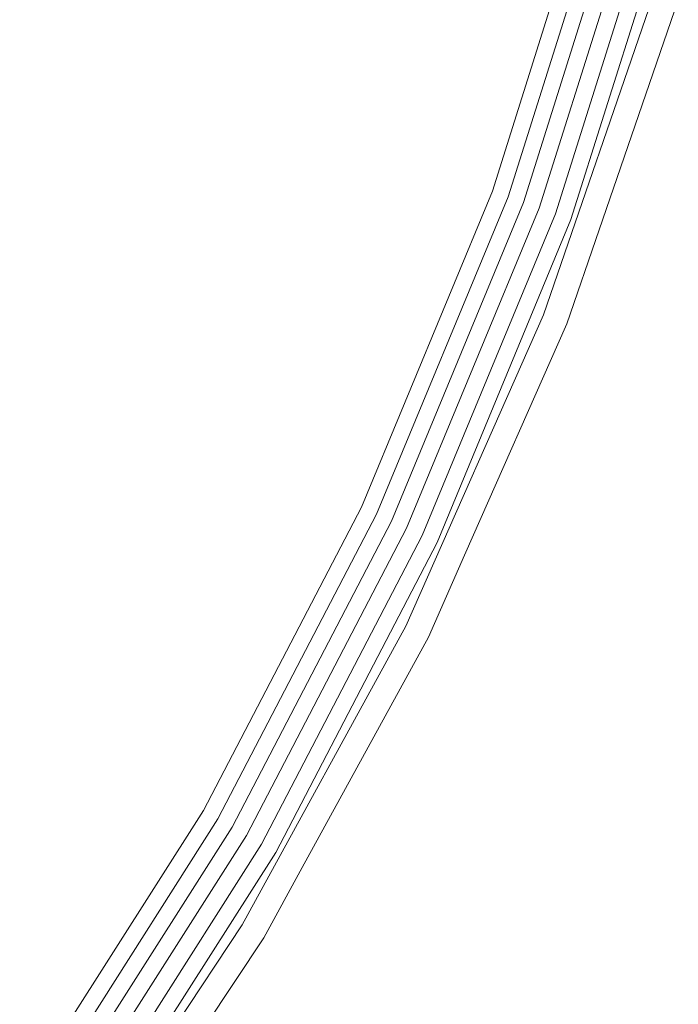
# Model space of a CAD drawing. Header units: millimetres. Extents: x -121 to 130, y -124 to 124.
# Tile 29 of 41: x 96 to 116, y -64 to -35. Entities that reach past the tile are written whole.
import ezdxf

# ---------------------------------------------------------------- set-up
doc = ezdxf.new("R2010")
doc.units = ezdxf.units.MM
doc.header["$LTSCALE"] = 25.4
doc.layers.add('Lighting-Moving Light', color=7, linetype='Continuous', lineweight=5, true_color=0x000000)

# ---------------------------------------------------------------- blocks, each defined once
blk = doc.blocks.new('Group-2-1')
at = {"layer": 'Lighting-Moving Light', "color": 7, "linetype": 'Continuous', "lineweight": 5, "transparency": 33554687}
for points, invisible_edges in [([(-38391.48, 5683.865, -578.305), (-38394.556, 5674.109, -578.305), (-38394.555, 5674.109, -578.263), (-38391.479, 5683.864, -578.263)], 14), ([(-38394.556, 5674.109, -578.305), (-38391.48, 5683.865, -578.305), (-38390.524, 5683.609, -677.305), (-38393.625, 5673.77, -677.305)], 10), ([(-38391.479, 5683.864, -578.263), (-38394.555, 5674.109, -578.263), (-38394.55, 5674.107, -578.222), (-38391.474, 5683.863, -578.222)], 15), ([(-38391.474, 5683.863, -578.222), (-38394.55, 5674.107, -578.222), (-38394.542, 5674.104, -578.181), (-38391.466, 5683.861, -578.181)], 15), ([(-38391.466, 5683.861, -578.181), (-38394.542, 5674.104, -578.181), (-38394.532, 5674.1, -578.141), (-38391.455, 5683.858, -578.141)], 15), ([(-38391.455, 5683.858, -578.141), (-38394.532, 5674.1, -578.141), (-38394.518, 5674.095, -578.103), (-38391.441, 5683.854, -578.103)], 15), ([(-38391.441, 5683.854, -578.103), (-38394.518, 5674.095, -578.103), (-38394.501, 5674.089, -578.065), (-38391.423, 5683.85, -578.065)], 15), ([(-38391.423, 5683.85, -578.065), (-38394.501, 5674.089, -578.065), (-38394.481, 5674.082, -578.029), (-38391.403, 5683.844, -578.029)], 15), ([(-38391.403, 5683.844, -578.029), (-38394.481, 5674.082, -578.029), (-38394.458, 5674.074, -577.995), (-38391.38, 5683.838, -577.995)], 15), ([(-38391.38, 5683.838, -577.995), (-38394.458, 5674.074, -577.995), (-38394.433, 5674.064, -577.963), (-38391.354, 5683.831, -577.963)], 15), ([(-38391.354, 5683.831, -577.963), (-38394.433, 5674.064, -577.963), (-38394.406, 5674.054, -577.934), (-38391.326, 5683.823, -577.934)], 15), ([(-38391.326, 5683.823, -577.934), (-38394.406, 5674.054, -577.934), (-38394.376, 5674.044, -577.907), (-38391.295, 5683.815, -577.907)], 15), ([(-38391.295, 5683.815, -577.907), (-38394.376, 5674.044, -577.907), (-38394.344, 5674.032, -577.882), (-38391.262, 5683.807, -577.882)], 15), ([(-38391.262, 5683.807, -577.882), (-38394.344, 5674.032, -577.882), (-38394.311, 5674.02, -577.861), (-38391.228, 5683.797, -577.861)], 15), ([(-38391.228, 5683.797, -577.861), (-38394.311, 5674.02, -577.861), (-38394.276, 5674.007, -577.843), (-38391.192, 5683.788, -577.843)], 15), ([(-38391.192, 5683.788, -577.843), (-38394.276, 5674.007, -577.843), (-38394.239, 5673.994, -577.827), (-38391.155, 5683.778, -577.827)], 15), ([(-38391.155, 5683.778, -577.827), (-38394.239, 5673.994, -577.827), (-38394.202, 5673.98, -577.815), (-38391.116, 5683.767, -577.815)], 15), ([(-38391.116, 5683.767, -577.815), (-38394.202, 5673.98, -577.815), (-38394.164, 5673.966, -577.807), (-38391.077, 5683.757, -577.807)], 15), ([(-38391.077, 5683.757, -577.807), (-38394.164, 5673.966, -577.807), (-38394.125, 5673.952, -577.802), (-38391.037, 5683.746, -577.802)], 15), ([(-38391.037, 5683.746, -577.802), (-38394.125, 5673.952, -577.802), (-38394.086, 5673.938, -577.8), (-38390.997, 5683.735, -577.8)], 11), ([(-38390.997, 5683.735, -577.8), (-38394.086, 5673.938, -577.8), (-38393.027, 5670.411, -577.8), (-38389.716, 5680.039, -577.8)], 10), ([(-38390.521, 5683.608, -677.348), (-38393.623, 5673.77, -677.348), (-38393.625, 5673.77, -677.305), (-38390.524, 5683.609, -677.305)], 11), ([(-38390.515, 5683.606, -677.391), (-38393.618, 5673.768, -677.391), (-38393.623, 5673.77, -677.348), (-38390.521, 5683.608, -677.348)], 15), ([(-38390.506, 5683.604, -677.433), (-38393.608, 5673.764, -677.433), (-38393.618, 5673.768, -677.391), (-38390.515, 5683.606, -677.391)], 15), ([(-38390.493, 5683.6, -677.475), (-38393.596, 5673.76, -677.475), (-38393.608, 5673.764, -677.433), (-38390.506, 5683.604, -677.433)], 15), ([(-38390.477, 5683.596, -677.515), (-38393.58, 5673.754, -677.515), (-38393.596, 5673.76, -677.475), (-38390.493, 5683.6, -677.475)], 15), ([(-38390.457, 5683.591, -677.553), (-38393.561, 5673.747, -677.553), (-38393.58, 5673.754, -677.515), (-38390.477, 5683.596, -677.515)], 15), ([(-38390.435, 5683.585, -677.589), (-38393.539, 5673.739, -677.589), (-38393.561, 5673.747, -677.553), (-38390.457, 5683.591, -677.553)], 15), ([(-38390.409, 5683.578, -677.624), (-38393.514, 5673.73, -677.624), (-38393.539, 5673.739, -677.589), (-38390.435, 5683.585, -677.589)], 15), ([(-38390.38, 5683.57, -677.655), (-38393.486, 5673.72, -677.655), (-38393.514, 5673.73, -677.624), (-38390.409, 5683.578, -677.624)], 15), ([(-38390.349, 5683.562, -677.684), (-38393.456, 5673.709, -677.684), (-38393.486, 5673.72, -677.655), (-38390.38, 5683.57, -677.655)], 15), ([(-38390.316, 5683.553, -677.711), (-38393.424, 5673.697, -677.711), (-38393.456, 5673.709, -677.684), (-38390.349, 5683.562, -677.684)], 15), ([(-38390.281, 5683.543, -677.734), (-38393.389, 5673.684, -677.734), (-38393.424, 5673.697, -677.711), (-38390.316, 5683.553, -677.711)], 15), ([(-38390.243, 5683.533, -677.754), (-38393.353, 5673.671, -677.754), (-38393.389, 5673.684, -677.734), (-38390.281, 5683.543, -677.734)], 15), ([(-38390.205, 5683.523, -677.77), (-38393.315, 5673.658, -677.77), (-38393.353, 5673.671, -677.754), (-38390.243, 5683.533, -677.754)], 15), ([(-38390.165, 5683.512, -677.783), (-38393.276, 5673.643, -677.783), (-38393.315, 5673.658, -677.77), (-38390.205, 5683.523, -677.77)], 15), ([(-38390.124, 5683.501, -677.793), (-38393.237, 5673.629, -677.793), (-38393.276, 5673.643, -677.783), (-38390.165, 5683.512, -677.783)], 15), ([(-38390.082, 5683.49, -677.798), (-38393.196, 5673.614, -677.798), (-38393.237, 5673.629, -677.793), (-38390.124, 5683.501, -677.793)], 15), ([(-38390.041, 5683.479, -677.8), (-38393.156, 5673.599, -677.8), (-38393.196, 5673.614, -677.798), (-38390.082, 5683.49, -677.798)], 14), ([(-38389.541, 5683.345, -677.8), (-38392.67, 5673.422, -677.8), (-38393.156, 5673.599, -677.8), (-38390.041, 5683.479, -677.8)], 10), ([(-38389.5, 5683.334, -677.798), (-38392.63, 5673.408, -677.798), (-38392.67, 5673.422, -677.8), (-38389.541, 5683.345, -677.8)], 11), ([(-38389.459, 5683.323, -677.792), (-38392.59, 5673.394, -677.792), (-38392.63, 5673.408, -677.798), (-38389.5, 5683.334, -677.798)], 15), ([(-38389.419, 5683.313, -677.782), (-38392.551, 5673.379, -677.782), (-38392.59, 5673.394, -677.792), (-38389.459, 5683.323, -677.792)], 15), ([(-38389.38, 5683.302, -677.769), (-38392.513, 5673.366, -677.769), (-38392.551, 5673.379, -677.782), (-38389.419, 5683.313, -677.782)], 15), ([(-38389.342, 5683.292, -677.752), (-38392.476, 5673.352, -677.752), (-38392.513, 5673.366, -677.769), (-38389.38, 5683.302, -677.769)], 15), ([(-38389.306, 5683.282, -677.733), (-38392.441, 5673.339, -677.733), (-38392.476, 5673.352, -677.752), (-38389.342, 5683.292, -677.752)], 15), ([(-38389.271, 5683.273, -677.71), (-38392.407, 5673.327, -677.71), (-38392.441, 5673.339, -677.733), (-38389.306, 5683.282, -677.733)], 15), ([(-38389.239, 5683.264, -677.684), (-38392.375, 5673.315, -677.684), (-38392.407, 5673.327, -677.71), (-38389.271, 5683.273, -677.71)], 15), ([(-38389.208, 5683.256, -677.655), (-38392.346, 5673.305, -677.655), (-38392.375, 5673.315, -677.684), (-38389.239, 5683.264, -677.684)], 15), ([(-38389.18, 5683.249, -677.624), (-38392.319, 5673.295, -677.624), (-38392.346, 5673.305, -677.655), (-38389.208, 5683.256, -677.655)], 15), ([(-38389.155, 5683.242, -677.591), (-38392.294, 5673.286, -677.591), (-38392.319, 5673.295, -677.624), (-38389.18, 5683.249, -677.624)], 15), ([(-38389.133, 5683.236, -677.555), (-38392.272, 5673.278, -677.555), (-38392.294, 5673.286, -677.591), (-38389.155, 5683.242, -677.591)], 15), ([(-38389.113, 5683.231, -677.518), (-38392.253, 5673.271, -677.518), (-38392.272, 5673.278, -677.555), (-38389.133, 5683.236, -677.555)], 15), ([(-38389.097, 5683.226, -677.478), (-38392.238, 5673.265, -677.478), (-38392.253, 5673.271, -677.518), (-38389.113, 5683.231, -677.518)], 15), ([(-38389.084, 5683.223, -677.438), (-38392.225, 5673.261, -677.438), (-38392.238, 5673.265, -677.478), (-38389.097, 5683.226, -677.478)], 15), ([(-38389.074, 5683.22, -677.397), (-38392.215, 5673.257, -677.397), (-38392.225, 5673.261, -677.438), (-38389.084, 5683.223, -677.438)], 15), ([(-38389.068, 5683.219, -677.355), (-38392.209, 5673.255, -677.355), (-38392.215, 5673.257, -677.397), (-38389.074, 5683.22, -677.397)], 15), ([(-38389.065, 5683.218, -677.312), (-38392.207, 5673.254, -677.312), (-38392.209, 5673.255, -677.355), (-38389.068, 5683.219, -677.355)], 14), ([(-38392.207, 5673.254, -677.312), (-38389.065, 5683.218, -677.312), (-38388.997, 5679.826, -578.545)], 10), ([(-38389.716, 5680.039, -577.8), (-38393.027, 5670.411, -577.8), (-38392.967, 5670.387, -577.803), (-38389.654, 5680.021, -577.803)], 14), ([(-38389.654, 5680.021, -577.803), (-38392.967, 5670.387, -577.803), (-38392.907, 5670.363, -577.811), (-38389.592, 5680.002, -577.811)], 15), ([(-38389.592, 5680.002, -577.811), (-38392.907, 5670.363, -577.811), (-38392.847, 5670.34, -577.825), (-38389.531, 5679.984, -577.825)], 15), ([(-38389.531, 5679.984, -577.825), (-38392.847, 5670.34, -577.825), (-38392.79, 5670.317, -577.845), (-38389.471, 5679.966, -577.845)], 15), ([(-38389.471, 5679.966, -577.845), (-38392.79, 5670.317, -577.845), (-38392.734, 5670.295, -577.87), (-38389.414, 5679.949, -577.87)], 15), ([(-38389.414, 5679.949, -577.87), (-38392.734, 5670.295, -577.87), (-38392.68, 5670.274, -577.9), (-38389.358, 5679.933, -577.9)], 15), ([(-38389.358, 5679.933, -577.9), (-38392.68, 5670.274, -577.9), (-38392.628, 5670.254, -577.935), (-38389.305, 5679.917, -577.935)], 15), ([(-38389.305, 5679.917, -577.935), (-38392.628, 5670.254, -577.935), (-38392.58, 5670.235, -577.974), (-38389.256, 5679.902, -577.974)], 15), ([(-38389.256, 5679.902, -577.974), (-38392.58, 5670.235, -577.974), (-38392.535, 5670.218, -578.018), (-38389.21, 5679.889, -578.018)], 15), ([(-38389.21, 5679.889, -578.018), (-38392.535, 5670.218, -578.018), (-38392.494, 5670.202, -578.066), (-38389.167, 5679.876, -578.066)], 15), ([(-38389.167, 5679.876, -578.066), (-38392.494, 5670.202, -578.066), (-38392.457, 5670.187, -578.117), (-38389.129, 5679.865, -578.117)], 15), ([(-38389.129, 5679.865, -578.117), (-38392.457, 5670.187, -578.117), (-38392.424, 5670.174, -578.172), (-38389.095, 5679.855, -578.172)], 15), ([(-38389.095, 5679.855, -578.172), (-38392.424, 5670.174, -578.172), (-38392.396, 5670.163, -578.23), (-38389.066, 5679.846, -578.23)], 15), ([(-38389.066, 5679.846, -578.23), (-38392.396, 5670.163, -578.23), (-38392.373, 5670.154, -578.29), (-38389.042, 5679.839, -578.29)], 15), ([(-38389.042, 5679.839, -578.29), (-38392.373, 5670.154, -578.29), (-38392.354, 5670.147, -578.352), (-38389.023, 5679.833, -578.352)], 15), ([(-38389.023, 5679.833, -578.352), (-38392.354, 5670.147, -578.352), (-38392.34, 5670.141, -578.415), (-38389.009, 5679.829, -578.415)], 15), ([(-38389.009, 5679.829, -578.415), (-38392.34, 5670.141, -578.415), (-38392.332, 5670.138, -578.48), (-38389, 5679.827, -578.48)], 15), ([(-38391.363, 5672.945, -578.545), (-38388.997, 5679.826, -578.545), (-38389, 5679.827, -578.48), (-38392.332, 5670.138, -578.48)], 14), ([(-38388.997, 5679.826, -578.545), (-38391.363, 5672.945, -578.545), (-38392.207, 5673.254, -677.312)], 10), ([(-38394.556, 5674.109, -578.305), (-38398.47, 5664.658, -578.305), (-38398.469, 5664.658, -578.263), (-38394.555, 5674.109, -578.263)], 14), ([(-38398.47, 5664.658, -578.305), (-38394.556, 5674.109, -578.305), (-38393.625, 5673.77, -677.305), (-38397.573, 5664.24, -677.305)], 10), ([(-38394.555, 5674.109, -578.263), (-38398.469, 5664.658, -578.263), (-38398.465, 5664.656, -578.222), (-38394.55, 5674.107, -578.222)], 15), ([(-38394.55, 5674.107, -578.222), (-38398.465, 5664.656, -578.222), (-38398.457, 5664.652, -578.181), (-38394.542, 5674.104, -578.181)], 15), ([(-38394.542, 5674.104, -578.181), (-38398.457, 5664.652, -578.181), (-38398.447, 5664.648, -578.141), (-38394.532, 5674.1, -578.141)], 15), ([(-38394.532, 5674.1, -578.141), (-38398.447, 5664.648, -578.141), (-38398.433, 5664.641, -578.103), (-38394.518, 5674.095, -578.103)], 15), ([(-38394.518, 5674.095, -578.103), (-38398.433, 5664.641, -578.103), (-38398.417, 5664.634, -578.065), (-38394.501, 5674.089, -578.065)], 15), ([(-38394.501, 5674.089, -578.065), (-38398.417, 5664.634, -578.065), (-38398.398, 5664.625, -578.029), (-38394.481, 5674.082, -578.029)], 15), ([(-38394.481, 5674.082, -578.029), (-38398.398, 5664.625, -578.029), (-38398.376, 5664.615, -577.995), (-38394.458, 5674.074, -577.995)], 15), ([(-38394.458, 5674.074, -577.995), (-38398.376, 5664.615, -577.995), (-38398.352, 5664.603, -577.963), (-38394.433, 5674.064, -577.963)], 15), ([(-38394.433, 5674.064, -577.963), (-38398.352, 5664.603, -577.963), (-38398.326, 5664.591, -577.934), (-38394.406, 5674.054, -577.934)], 15), ([(-38394.406, 5674.054, -577.934), (-38398.326, 5664.591, -577.934), (-38398.297, 5664.578, -577.907), (-38394.376, 5674.044, -577.907)], 15), ([(-38394.376, 5674.044, -577.907), (-38398.297, 5664.578, -577.907), (-38398.266, 5664.563, -577.882), (-38394.344, 5674.032, -577.882)], 15), ([(-38394.344, 5674.032, -577.882), (-38398.266, 5664.563, -577.882), (-38398.234, 5664.548, -577.861), (-38394.311, 5674.02, -577.861)], 15), ([(-38394.311, 5674.02, -577.861), (-38398.234, 5664.548, -577.861), (-38398.2, 5664.533, -577.843), (-38394.276, 5674.007, -577.843)], 15), ([(-38394.276, 5674.007, -577.843), (-38398.2, 5664.533, -577.843), (-38398.165, 5664.516, -577.827), (-38394.239, 5673.994, -577.827)], 15), ([(-38394.239, 5673.994, -577.827), (-38398.165, 5664.516, -577.827), (-38398.129, 5664.499, -577.815), (-38394.202, 5673.98, -577.815)], 15), ([(-38394.202, 5673.98, -577.815), (-38398.129, 5664.499, -577.815), (-38398.092, 5664.482, -577.807), (-38394.164, 5673.966, -577.807)], 15), ([(-38394.164, 5673.966, -577.807), (-38398.092, 5664.482, -577.807), (-38398.055, 5664.465, -577.802), (-38394.125, 5673.952, -577.802)], 15), ([(-38394.125, 5673.952, -577.802), (-38398.055, 5664.465, -577.802), (-38398.017, 5664.447, -577.8), (-38394.086, 5673.938, -577.8)], 11), ([(-38397.143, 5661.098, -577.8), (-38393.027, 5670.411, -577.8), (-38394.086, 5673.938, -577.8), (-38398.017, 5664.447, -577.8)], 10), ([(-38393.623, 5673.77, -677.348), (-38397.571, 5664.239, -677.348), (-38397.573, 5664.24, -677.305), (-38393.625, 5673.77, -677.305)], 11), ([(-38393.618, 5673.768, -677.391), (-38397.565, 5664.237, -677.391), (-38397.571, 5664.239, -677.348), (-38393.623, 5673.77, -677.348)], 15), ([(-38393.608, 5673.764, -677.433), (-38397.557, 5664.232, -677.433), (-38397.565, 5664.237, -677.391), (-38393.618, 5673.768, -677.391)], 15), ([(-38393.596, 5673.76, -677.475), (-38397.545, 5664.227, -677.475), (-38397.557, 5664.232, -677.433), (-38393.608, 5673.764, -677.433)], 15), ([(-38393.58, 5673.754, -677.515), (-38397.529, 5664.22, -677.515), (-38397.545, 5664.227, -677.475), (-38393.596, 5673.76, -677.475)], 15), ([(-38393.561, 5673.747, -677.553), (-38397.511, 5664.211, -677.553), (-38397.529, 5664.22, -677.515), (-38393.58, 5673.754, -677.515)], 15), ([(-38393.539, 5673.739, -677.589), (-38397.49, 5664.201, -677.589), (-38397.511, 5664.211, -677.553), (-38393.561, 5673.747, -677.553)], 15), ([(-38393.514, 5673.73, -677.624), (-38397.465, 5664.19, -677.624), (-38397.49, 5664.201, -677.589), (-38393.539, 5673.739, -677.589)], 15), ([(-38393.486, 5673.72, -677.655), (-38397.439, 5664.177, -677.655), (-38397.465, 5664.19, -677.624), (-38393.514, 5673.73, -677.624)], 15), ([(-38393.456, 5673.709, -677.684), (-38397.41, 5664.164, -677.684), (-38397.439, 5664.177, -677.655), (-38393.486, 5673.72, -677.655)], 15), ([(-38393.424, 5673.697, -677.711), (-38397.378, 5664.149, -677.711), (-38397.41, 5664.164, -677.684), (-38393.456, 5673.709, -677.684)], 15), ([(-38393.389, 5673.684, -677.734), (-38397.345, 5664.134, -677.734), (-38397.378, 5664.149, -677.711), (-38393.424, 5673.697, -677.711)], 15), ([(-38393.353, 5673.671, -677.754), (-38397.31, 5664.118, -677.754), (-38397.345, 5664.134, -677.734), (-38393.389, 5673.684, -677.734)], 15), ([(-38393.315, 5673.658, -677.77), (-38397.274, 5664.101, -677.77), (-38397.31, 5664.118, -677.754), (-38393.353, 5673.671, -677.754)], 15), ([(-38393.276, 5673.643, -677.783), (-38397.236, 5664.083, -677.783), (-38397.274, 5664.101, -677.77), (-38393.315, 5673.658, -677.77)], 15), ([(-38393.237, 5673.629, -677.793), (-38397.198, 5664.065, -677.793), (-38397.236, 5664.083, -677.783), (-38393.276, 5673.643, -677.783)], 15), ([(-38393.196, 5673.614, -677.798), (-38397.159, 5664.047, -677.798), (-38397.198, 5664.065, -677.793), (-38393.237, 5673.629, -677.793)], 15), ([(-38393.156, 5673.599, -677.8), (-38397.12, 5664.029, -677.8), (-38397.159, 5664.047, -677.798), (-38393.196, 5673.614, -677.798)], 14), ([(-38392.67, 5673.422, -677.8), (-38396.651, 5663.81, -677.8), (-38397.12, 5664.029, -677.8), (-38393.156, 5673.599, -677.8)], 10), ([(-38392.63, 5673.408, -677.798), (-38396.613, 5663.792, -677.798), (-38396.651, 5663.81, -677.8), (-38392.67, 5673.422, -677.8)], 11), ([(-38392.59, 5673.394, -677.792), (-38396.574, 5663.774, -677.792), (-38396.613, 5663.792, -677.798), (-38392.63, 5673.408, -677.798)], 15), ([(-38392.551, 5673.379, -677.782), (-38396.537, 5663.757, -677.782), (-38396.574, 5663.774, -677.792), (-38392.59, 5673.394, -677.792)], 15), ([(-38392.513, 5673.366, -677.769), (-38396.5, 5663.74, -677.769), (-38396.537, 5663.757, -677.782), (-38392.551, 5673.379, -677.782)], 15), ([(-38392.476, 5673.352, -677.752), (-38396.465, 5663.723, -677.752), (-38396.5, 5663.74, -677.769), (-38392.513, 5673.366, -677.769)], 15), ([(-38392.441, 5673.339, -677.733), (-38396.431, 5663.707, -677.733), (-38396.465, 5663.723, -677.752), (-38392.476, 5673.352, -677.752)], 15), ([(-38392.407, 5673.327, -677.71), (-38396.398, 5663.692, -677.71), (-38396.431, 5663.707, -677.733), (-38392.441, 5673.339, -677.733)], 15), ([(-38392.375, 5673.315, -677.684), (-38396.367, 5663.678, -677.684), (-38396.398, 5663.692, -677.71), (-38392.407, 5673.327, -677.71)], 15), ([(-38392.346, 5673.305, -677.655), (-38396.339, 5663.665, -677.655), (-38396.367, 5663.678, -677.684), (-38392.375, 5673.315, -677.684)], 15), ([(-38392.319, 5673.295, -677.624), (-38396.313, 5663.652, -677.624), (-38396.339, 5663.665, -677.655), (-38392.346, 5673.305, -677.655)], 15), ([(-38392.294, 5673.286, -677.591), (-38396.289, 5663.641, -677.591), (-38396.313, 5663.652, -677.624), (-38392.319, 5673.295, -677.624)], 15), ([(-38392.272, 5673.278, -677.555), (-38396.268, 5663.632, -677.555), (-38396.289, 5663.641, -677.591), (-38392.294, 5673.286, -677.591)], 15), ([(-38392.253, 5673.271, -677.518), (-38396.25, 5663.623, -677.518), (-38396.268, 5663.632, -677.555), (-38392.272, 5673.278, -677.555)], 15), ([(-38392.238, 5673.265, -677.478), (-38396.234, 5663.616, -677.478), (-38396.25, 5663.623, -677.518), (-38392.253, 5673.271, -677.518)], 15), ([(-38392.225, 5673.261, -677.438), (-38396.222, 5663.61, -677.438), (-38396.234, 5663.616, -677.478), (-38392.238, 5673.265, -677.478)], 15), ([(-38392.215, 5673.257, -677.397), (-38396.213, 5663.606, -677.397), (-38396.222, 5663.61, -677.438), (-38392.225, 5673.261, -677.438)], 15), ([(-38392.209, 5673.255, -677.355), (-38396.207, 5663.603, -677.355), (-38396.213, 5663.606, -677.397), (-38392.215, 5673.257, -677.397)], 15), ([(-38392.207, 5673.254, -677.312), (-38396.205, 5663.602, -677.312), (-38396.207, 5663.603, -677.355), (-38392.209, 5673.255, -677.355)], 14), ([(-38396.205, 5663.602, -677.312), (-38392.207, 5673.254, -677.312), (-38392.329, 5670.137, -578.545)], 10), ([(-38392.207, 5673.254, -677.312), (-38391.363, 5672.945, -578.545), (-38392.329, 5670.137, -578.545)], 9), ([(-38392.332, 5670.138, -578.48), (-38392.329, 5670.137, -578.545), (-38391.363, 5672.945, -578.545)], 9), ([(-38393.027, 5670.411, -577.8), (-38397.143, 5661.098, -577.8), (-38397.085, 5661.069, -577.803), (-38392.967, 5670.387, -577.803)], 14), ([(-38392.967, 5670.387, -577.803), (-38397.085, 5661.069, -577.803), (-38397.027, 5661.04, -577.811), (-38392.907, 5670.363, -577.811)], 15), ([(-38392.907, 5670.363, -577.811), (-38397.027, 5661.04, -577.811), (-38396.97, 5661.012, -577.825), (-38392.847, 5670.34, -577.825)], 15), ([(-38392.847, 5670.34, -577.825), (-38396.97, 5661.012, -577.825), (-38396.914, 5660.984, -577.845), (-38392.79, 5670.317, -577.845)], 15), ([(-38392.79, 5670.317, -577.845), (-38396.914, 5660.984, -577.845), (-38396.86, 5660.958, -577.87), (-38392.734, 5670.295, -577.87)], 15), ([(-38392.734, 5670.295, -577.87), (-38396.86, 5660.958, -577.87), (-38396.808, 5660.932, -577.9), (-38392.68, 5670.274, -577.9)], 15), ([(-38392.68, 5670.274, -577.9), (-38396.808, 5660.932, -577.9), (-38396.759, 5660.908, -577.935), (-38392.628, 5670.254, -577.935)], 15), ([(-38392.628, 5670.254, -577.935), (-38396.759, 5660.908, -577.935), (-38396.712, 5660.885, -577.974), (-38392.58, 5670.235, -577.974)], 15), ([(-38392.58, 5670.235, -577.974), (-38396.712, 5660.885, -577.974), (-38396.669, 5660.864, -578.018), (-38392.535, 5670.218, -578.018)], 15), ([(-38392.535, 5670.218, -578.018), (-38396.669, 5660.864, -578.018), (-38396.63, 5660.844, -578.066), (-38392.494, 5670.202, -578.066)], 15), ([(-38392.494, 5670.202, -578.066), (-38396.63, 5660.844, -578.066), (-38396.594, 5660.826, -578.117), (-38392.457, 5670.187, -578.117)], 15), ([(-38392.457, 5670.187, -578.117), (-38396.594, 5660.826, -578.117), (-38396.562, 5660.811, -578.172), (-38392.424, 5670.174, -578.172)], 15), ([(-38392.424, 5670.174, -578.172), (-38396.562, 5660.811, -578.172), (-38396.535, 5660.797, -578.23), (-38392.396, 5670.163, -578.23)], 15), ([(-38392.396, 5670.163, -578.23), (-38396.535, 5660.797, -578.23), (-38396.512, 5660.786, -578.29), (-38392.373, 5670.154, -578.29)], 15), ([(-38392.373, 5670.154, -578.29), (-38396.512, 5660.786, -578.29), (-38396.494, 5660.777, -578.352), (-38392.354, 5670.147, -578.352)], 15), ([(-38392.354, 5670.147, -578.352), (-38396.494, 5660.777, -578.352), (-38396.481, 5660.771, -578.415), (-38392.34, 5670.141, -578.415)], 15), ([(-38392.34, 5670.141, -578.415), (-38396.481, 5660.771, -578.415), (-38396.473, 5660.767, -578.48), (-38392.332, 5670.138, -578.48)], 15), ([(-38395.386, 5663.219, -578.545), (-38392.329, 5670.137, -578.545), (-38392.332, 5670.138, -578.48), (-38396.473, 5660.767, -578.48)], 14), ([(-38392.329, 5670.137, -578.545), (-38395.386, 5663.219, -578.545), (-38396.205, 5663.602, -677.312)], 10), ([(-38398.47, 5664.658, -578.305), (-38403.194, 5655.585, -578.305), (-38403.192, 5655.584, -578.263), (-38398.469, 5664.658, -578.263)], 14), ([(-38403.194, 5655.585, -578.305), (-38398.47, 5664.658, -578.305), (-38397.573, 5664.24, -677.305), (-38402.336, 5655.09, -677.305)], 10), ([(-38398.469, 5664.658, -578.263), (-38403.192, 5655.584, -578.263), (-38403.188, 5655.582, -578.222), (-38398.465, 5664.656, -578.222)], 15), ([(-38398.465, 5664.656, -578.222), (-38403.188, 5655.582, -578.222), (-38403.181, 5655.578, -578.181), (-38398.457, 5664.652, -578.181)], 15), ([(-38398.457, 5664.652, -578.181), (-38403.181, 5655.578, -578.181), (-38403.171, 5655.572, -578.141), (-38398.447, 5664.648, -578.141)], 15), ([(-38398.447, 5664.648, -578.141), (-38403.171, 5655.572, -578.141), (-38403.158, 5655.565, -578.103), (-38398.433, 5664.641, -578.103)], 15), ([(-38398.433, 5664.641, -578.103), (-38403.158, 5655.565, -578.103), (-38403.143, 5655.556, -578.065), (-38398.417, 5664.634, -578.065)], 15), ([(-38398.417, 5664.634, -578.065), (-38403.143, 5655.556, -578.065), (-38403.125, 5655.545, -578.029), (-38398.398, 5664.625, -578.029)], 15), ([(-38398.398, 5664.625, -578.029), (-38403.125, 5655.545, -578.029), (-38403.104, 5655.533, -577.995), (-38398.376, 5664.615, -577.995)], 15), ([(-38398.376, 5664.615, -577.995), (-38403.104, 5655.533, -577.995), (-38403.081, 5655.52, -577.963), (-38398.352, 5664.603, -577.963)], 15), ([(-38398.352, 5664.603, -577.963), (-38403.081, 5655.52, -577.963), (-38403.055, 5655.505, -577.934), (-38398.326, 5664.591, -577.934)], 15), ([(-38398.326, 5664.591, -577.934), (-38403.055, 5655.505, -577.934), (-38403.028, 5655.489, -577.907), (-38398.297, 5664.578, -577.907)], 15), ([(-38398.297, 5664.578, -577.907), (-38403.028, 5655.489, -577.907), (-38402.999, 5655.473, -577.882), (-38398.266, 5664.563, -577.882)], 15), ([(-38398.266, 5664.563, -577.882), (-38402.999, 5655.473, -577.882), (-38402.968, 5655.455, -577.861), (-38398.234, 5664.548, -577.861)], 15), ([(-38398.234, 5664.548, -577.861), (-38402.968, 5655.455, -577.861), (-38402.936, 5655.436, -577.843), (-38398.2, 5664.533, -577.843)], 15), ([(-38398.2, 5664.533, -577.843), (-38402.936, 5655.436, -577.843), (-38402.902, 5655.417, -577.827), (-38398.165, 5664.516, -577.827)], 15), ([(-38398.165, 5664.516, -577.827), (-38402.902, 5655.417, -577.827), (-38402.868, 5655.397, -577.815), (-38398.129, 5664.499, -577.815)], 15), ([(-38398.129, 5664.499, -577.815), (-38402.868, 5655.397, -577.815), (-38402.832, 5655.377, -577.807), (-38398.092, 5664.482, -577.807)], 15), ([(-38398.092, 5664.482, -577.807), (-38402.832, 5655.377, -577.807), (-38402.797, 5655.356, -577.802), (-38398.055, 5664.465, -577.802)], 15), ([(-38398.055, 5664.465, -577.802), (-38402.797, 5655.356, -577.802), (-38402.761, 5655.335, -577.8), (-38398.017, 5664.447, -577.8)], 11), ([(-38398.017, 5664.447, -577.8), (-38402.761, 5655.335, -577.8), (-38402.034, 5652.167, -577.8), (-38397.143, 5661.098, -577.8)], 10), ([(-38397.571, 5664.239, -677.348), (-38402.334, 5655.089, -677.348), (-38402.336, 5655.09, -677.305), (-38397.573, 5664.24, -677.305)], 11), ([(-38397.565, 5664.237, -677.391), (-38402.329, 5655.086, -677.391), (-38402.334, 5655.089, -677.348), (-38397.571, 5664.239, -677.348)], 15), ([(-38397.557, 5664.232, -677.433), (-38402.321, 5655.081, -677.433), (-38402.329, 5655.086, -677.391), (-38397.565, 5664.237, -677.391)], 15), ([(-38397.545, 5664.227, -677.475), (-38402.309, 5655.074, -677.475), (-38402.321, 5655.081, -677.433), (-38397.557, 5664.232, -677.433)], 15), ([(-38397.529, 5664.22, -677.515), (-38402.294, 5655.066, -677.515), (-38402.309, 5655.074, -677.475), (-38397.545, 5664.227, -677.475)], 15), ([(-38397.511, 5664.211, -677.553), (-38402.277, 5655.056, -677.553), (-38402.294, 5655.066, -677.515), (-38397.529, 5664.22, -677.515)], 15), ([(-38397.49, 5664.201, -677.589), (-38402.256, 5655.044, -677.589), (-38402.277, 5655.056, -677.553), (-38397.511, 5664.211, -677.553)], 15), ([(-38397.465, 5664.19, -677.624), (-38402.233, 5655.031, -677.624), (-38402.256, 5655.044, -677.589), (-38397.49, 5664.201, -677.589)], 15), ([(-38397.439, 5664.177, -677.655), (-38402.208, 5655.016, -677.655), (-38402.233, 5655.031, -677.624), (-38397.465, 5664.19, -677.624)], 15), ([(-38397.41, 5664.164, -677.684), (-38402.18, 5655, -677.684), (-38402.208, 5655.016, -677.655), (-38397.439, 5664.177, -677.655)], 15), ([(-38397.378, 5664.149, -677.711), (-38402.15, 5654.983, -677.711), (-38402.18, 5655, -677.684), (-38397.41, 5664.164, -677.684)], 15), ([(-38397.345, 5664.134, -677.734), (-38402.119, 5654.964, -677.734), (-38402.15, 5654.983, -677.711), (-38397.378, 5664.149, -677.711)], 15), ([(-38397.31, 5664.118, -677.754), (-38402.085, 5654.945, -677.754), (-38402.119, 5654.964, -677.734), (-38397.345, 5664.134, -677.734)], 15), ([(-38397.274, 5664.101, -677.77), (-38402.05, 5654.925, -677.77), (-38402.085, 5654.945, -677.754), (-38397.31, 5664.118, -677.754)], 15), ([(-38397.236, 5664.083, -677.783), (-38402.015, 5654.904, -677.783), (-38402.05, 5654.925, -677.77), (-38397.274, 5664.101, -677.77)], 15), ([(-38397.198, 5664.065, -677.793), (-38401.978, 5654.883, -677.793), (-38402.015, 5654.904, -677.783), (-38397.236, 5664.083, -677.783)], 15), ([(-38397.159, 5664.047, -677.798), (-38401.941, 5654.862, -677.798), (-38401.978, 5654.883, -677.793), (-38397.198, 5664.065, -677.793)], 15), ([(-38397.12, 5664.029, -677.8), (-38401.903, 5654.84, -677.8), (-38401.941, 5654.862, -677.798), (-38397.159, 5664.047, -677.798)], 14), ([(-38401.903, 5654.84, -677.8), (-38397.12, 5664.029, -677.8), (-38396.651, 5663.81, -677.8), (-38401.455, 5654.581, -677.8)], 10), ([(-38396.613, 5663.792, -677.798), (-38401.419, 5654.56, -677.798), (-38401.455, 5654.581, -677.8), (-38396.651, 5663.81, -677.8)], 11), ([(-38396.574, 5663.774, -677.792), (-38401.382, 5654.539, -677.792), (-38401.419, 5654.56, -677.798), (-38396.613, 5663.792, -677.798)], 15), ([(-38396.537, 5663.757, -677.782), (-38401.346, 5654.518, -677.782), (-38401.382, 5654.539, -677.792), (-38396.574, 5663.774, -677.792)], 15), ([(-38396.5, 5663.74, -677.769), (-38401.311, 5654.498, -677.769), (-38401.346, 5654.518, -677.782), (-38396.537, 5663.757, -677.782)], 15), ([(-38396.465, 5663.723, -677.752), (-38401.277, 5654.479, -677.752), (-38401.311, 5654.498, -677.769), (-38396.5, 5663.74, -677.769)], 15), ([(-38396.431, 5663.707, -677.733), (-38401.245, 5654.46, -677.733), (-38401.277, 5654.479, -677.752), (-38396.465, 5663.723, -677.752)], 15), ([(-38396.398, 5663.692, -677.71), (-38401.213, 5654.442, -677.71), (-38401.245, 5654.46, -677.733), (-38396.431, 5663.707, -677.733)], 15), ([(-38396.367, 5663.678, -677.684), (-38401.184, 5654.425, -677.684), (-38401.213, 5654.442, -677.71), (-38396.398, 5663.692, -677.71)], 15), ([(-38396.339, 5663.665, -677.655), (-38401.157, 5654.409, -677.655), (-38401.184, 5654.425, -677.684), (-38396.367, 5663.678, -677.684)], 15), ([(-38396.313, 5663.652, -677.624), (-38401.132, 5654.395, -677.624), (-38401.157, 5654.409, -677.655), (-38396.339, 5663.665, -677.655)], 15), ([(-38396.289, 5663.641, -677.591), (-38401.109, 5654.382, -677.591), (-38401.132, 5654.395, -677.624), (-38396.313, 5663.652, -677.624)], 15), ([(-38396.268, 5663.632, -677.555), (-38401.089, 5654.37, -677.555), (-38401.109, 5654.382, -677.591), (-38396.289, 5663.641, -677.591)], 15), ([(-38396.25, 5663.623, -677.518), (-38401.072, 5654.36, -677.518), (-38401.089, 5654.37, -677.555), (-38396.268, 5663.632, -677.555)], 15), ([(-38396.234, 5663.616, -677.478), (-38401.057, 5654.352, -677.478), (-38401.072, 5654.36, -677.518), (-38396.25, 5663.623, -677.518)], 15), ([(-38396.222, 5663.61, -677.438), (-38401.045, 5654.345, -677.438), (-38401.057, 5654.352, -677.478), (-38396.234, 5663.616, -677.478)], 15), ([(-38396.213, 5663.606, -677.397), (-38401.037, 5654.34, -677.397), (-38401.045, 5654.345, -677.438), (-38396.222, 5663.61, -677.438)], 15), ([(-38396.207, 5663.603, -677.355), (-38401.031, 5654.337, -677.355), (-38401.037, 5654.34, -677.397), (-38396.213, 5663.606, -677.397)], 15), ([(-38396.205, 5663.602, -677.312), (-38401.029, 5654.335, -677.312), (-38401.031, 5654.337, -677.355), (-38396.207, 5663.603, -677.355)], 14), ([(-38401.029, 5654.335, -677.312), (-38396.205, 5663.602, -677.312), (-38396.47, 5660.766, -578.545)], 10), ([(-38396.205, 5663.602, -677.312), (-38395.386, 5663.219, -578.545), (-38396.47, 5660.766, -578.545)], 9), ([(-38396.473, 5660.767, -578.48), (-38396.47, 5660.766, -578.545), (-38395.386, 5663.219, -578.545)], 9), ([(-38397.143, 5661.098, -577.8), (-38402.034, 5652.167, -577.8), (-38401.978, 5652.133, -577.803), (-38397.085, 5661.069, -577.803)], 14), ([(-38397.085, 5661.069, -577.803), (-38401.978, 5652.133, -577.803), (-38401.923, 5652.1, -577.811), (-38397.027, 5661.04, -577.811)], 15), ([(-38397.027, 5661.04, -577.811), (-38401.923, 5652.1, -577.811), (-38401.868, 5652.067, -577.825), (-38396.97, 5661.012, -577.825)], 15), ([(-38396.97, 5661.012, -577.825), (-38401.868, 5652.067, -577.825), (-38401.815, 5652.035, -577.845), (-38396.914, 5660.984, -577.845)], 15), ([(-38396.914, 5660.984, -577.845), (-38401.815, 5652.035, -577.845), (-38401.763, 5652.004, -577.87), (-38396.86, 5660.958, -577.87)], 15), ([(-38396.86, 5660.958, -577.87), (-38401.763, 5652.004, -577.87), (-38401.714, 5651.974, -577.9), (-38396.808, 5660.932, -577.9)], 15), ([(-38396.808, 5660.932, -577.9), (-38401.714, 5651.974, -577.9), (-38401.667, 5651.945, -577.935), (-38396.759, 5660.908, -577.935)], 15), ([(-38396.759, 5660.908, -577.935), (-38401.667, 5651.945, -577.935), (-38401.622, 5651.918, -577.974), (-38396.712, 5660.885, -577.974)], 15), ([(-38396.712, 5660.885, -577.974), (-38401.622, 5651.918, -577.974), (-38401.581, 5651.894, -578.018), (-38396.669, 5660.864, -578.018)], 15), ([(-38396.669, 5660.864, -578.018), (-38401.581, 5651.894, -578.018), (-38401.543, 5651.871, -578.066), (-38396.63, 5660.844, -578.066)], 15), ([(-38396.63, 5660.844, -578.066), (-38401.543, 5651.871, -578.066), (-38401.509, 5651.85, -578.117), (-38396.594, 5660.826, -578.117)], 15), ([(-38396.594, 5660.826, -578.117), (-38401.509, 5651.85, -578.117), (-38401.479, 5651.832, -578.172), (-38396.562, 5660.811, -578.172)], 15), ([(-38396.562, 5660.811, -578.172), (-38401.479, 5651.832, -578.172), (-38401.453, 5651.816, -578.23), (-38396.535, 5660.797, -578.23)], 15), ([(-38396.535, 5660.797, -578.23), (-38401.453, 5651.816, -578.23), (-38401.431, 5651.803, -578.29), (-38396.512, 5660.786, -578.29)], 15), ([(-38396.512, 5660.786, -578.29), (-38401.431, 5651.803, -578.29), (-38401.414, 5651.793, -578.352), (-38396.494, 5660.777, -578.352)], 15), ([(-38396.494, 5660.777, -578.352), (-38401.414, 5651.793, -578.352), (-38401.402, 5651.785, -578.415), (-38396.481, 5660.771, -578.415)], 15), ([(-38396.481, 5660.771, -578.415), (-38401.402, 5651.785, -578.415), (-38401.394, 5651.781, -578.48), (-38396.473, 5660.767, -578.48)], 15), ([(-38400.242, 5653.879, -578.545), (-38396.47, 5660.766, -578.545), (-38396.473, 5660.767, -578.48), (-38401.394, 5651.781, -578.48)], 14), ([(-38396.47, 5660.766, -578.545), (-38400.242, 5653.879, -578.545), (-38401.029, 5654.335, -677.312)], 10), ([(-38403.194, 5655.585, -578.305), (-38408.69, 5646.958, -578.305), (-38408.689, 5646.957, -578.263), (-38403.192, 5655.584, -578.263)], 14), ([(-38408.69, 5646.958, -578.305), (-38403.194, 5655.585, -578.305), (-38402.336, 5655.09, -677.305), (-38407.879, 5646.39, -677.305)], 10), ([(-38403.192, 5655.584, -578.263), (-38408.689, 5646.957, -578.263), (-38408.685, 5646.954, -578.222), (-38403.188, 5655.582, -578.222)], 15), ([(-38403.188, 5655.582, -578.222), (-38408.685, 5646.954, -578.222), (-38408.678, 5646.95, -578.181), (-38403.181, 5655.578, -578.181)], 15), ([(-38403.181, 5655.578, -578.181), (-38408.678, 5646.95, -578.181), (-38408.669, 5646.943, -578.141), (-38403.171, 5655.572, -578.141)], 15), ([(-38403.171, 5655.572, -578.141), (-38408.669, 5646.943, -578.141), (-38408.656, 5646.935, -578.103), (-38403.158, 5655.565, -578.103)], 15), ([(-38403.158, 5655.565, -578.103), (-38408.656, 5646.935, -578.103), (-38408.642, 5646.924, -578.065), (-38403.143, 5655.556, -578.065)], 15), ([(-38403.143, 5655.556, -578.065), (-38408.642, 5646.924, -578.065), (-38408.624, 5646.912, -578.029), (-38403.125, 5655.545, -578.029)], 15), ([(-38403.125, 5655.545, -578.029), (-38408.624, 5646.912, -578.029), (-38408.605, 5646.898, -577.995), (-38403.104, 5655.533, -577.995)], 15), ([(-38403.104, 5655.533, -577.995), (-38408.605, 5646.898, -577.995), (-38408.583, 5646.883, -577.963), (-38403.081, 5655.52, -577.963)], 15), ([(-38403.081, 5655.52, -577.963), (-38408.583, 5646.883, -577.963), (-38408.559, 5646.866, -577.934), (-38403.055, 5655.505, -577.934)], 15), ([(-38403.055, 5655.505, -577.934), (-38408.559, 5646.866, -577.934), (-38408.533, 5646.848, -577.907), (-38403.028, 5655.489, -577.907)], 15), ([(-38403.028, 5655.489, -577.907), (-38408.533, 5646.848, -577.907), (-38408.505, 5646.829, -577.882), (-38402.999, 5655.473, -577.882)], 15), ([(-38402.999, 5655.473, -577.882), (-38408.505, 5646.829, -577.882), (-38408.476, 5646.808, -577.861), (-38402.968, 5655.455, -577.861)], 15), ([(-38402.968, 5655.455, -577.861), (-38408.476, 5646.808, -577.861), (-38408.446, 5646.787, -577.843), (-38402.936, 5655.436, -577.843)], 15), ([(-38402.936, 5655.436, -577.843), (-38408.446, 5646.787, -577.843), (-38408.414, 5646.765, -577.827), (-38402.902, 5655.417, -577.827)], 15), ([(-38402.902, 5655.417, -577.827), (-38408.414, 5646.765, -577.827), (-38408.381, 5646.742, -577.815), (-38402.868, 5655.397, -577.815)], 15), ([(-38402.868, 5655.397, -577.815), (-38408.381, 5646.742, -577.815), (-38408.348, 5646.719, -577.807), (-38402.832, 5655.377, -577.807)], 15), ([(-38402.832, 5655.377, -577.807), (-38408.348, 5646.719, -577.807), (-38408.314, 5646.695, -577.802), (-38402.797, 5655.356, -577.802)], 15), ([(-38402.797, 5655.356, -577.802), (-38408.314, 5646.695, -577.802), (-38408.28, 5646.671, -577.8), (-38402.761, 5655.335, -577.8)], 11), ([(-38407.663, 5643.683, -577.8), (-38402.034, 5652.167, -577.8), (-38402.761, 5655.335, -577.8), (-38408.28, 5646.671, -577.8)], 10), ([(-38402.334, 5655.089, -677.348), (-38407.877, 5646.389, -677.348), (-38407.879, 5646.39, -677.305), (-38402.336, 5655.09, -677.305)], 11), ([(-38402.329, 5655.086, -677.391), (-38407.872, 5646.385, -677.391), (-38407.877, 5646.389, -677.348), (-38402.334, 5655.089, -677.348)], 15), ([(-38402.321, 5655.081, -677.433), (-38407.864, 5646.38, -677.433), (-38407.872, 5646.385, -677.391), (-38402.329, 5655.086, -677.391)], 15), ([(-38402.309, 5655.074, -677.475), (-38407.853, 5646.372, -677.475), (-38407.864, 5646.38, -677.433), (-38402.321, 5655.081, -677.433)], 15), ([(-38402.294, 5655.066, -677.515), (-38407.839, 5646.362, -677.515), (-38407.853, 5646.372, -677.475), (-38402.309, 5655.074, -677.475)], 15), ([(-38402.277, 5655.056, -677.553), (-38407.823, 5646.351, -677.553), (-38407.839, 5646.362, -677.515), (-38402.294, 5655.066, -677.515)], 15), ([(-38402.256, 5655.044, -677.589), (-38407.803, 5646.337, -677.589), (-38407.823, 5646.351, -677.553), (-38402.277, 5655.056, -677.553)], 15), ([(-38402.233, 5655.031, -677.624), (-38407.782, 5646.322, -677.624), (-38407.803, 5646.337, -677.589), (-38402.256, 5655.044, -677.589)], 15), ([(-38402.208, 5655.016, -677.655), (-38407.757, 5646.305, -677.655), (-38407.782, 5646.322, -677.624), (-38402.233, 5655.031, -677.624)], 15), ([(-38402.18, 5655, -677.684), (-38407.731, 5646.287, -677.684), (-38407.757, 5646.305, -677.655), (-38402.208, 5655.016, -677.655)], 15), ([(-38402.15, 5654.983, -677.711), (-38407.703, 5646.267, -677.711), (-38407.731, 5646.287, -677.684), (-38402.18, 5655, -677.684)], 15), ([(-38402.119, 5654.964, -677.734), (-38407.673, 5646.246, -677.734), (-38407.703, 5646.267, -677.711), (-38402.15, 5654.983, -677.711)], 15), ([(-38402.085, 5654.945, -677.754), (-38407.641, 5646.224, -677.754), (-38407.673, 5646.246, -677.734), (-38402.119, 5654.964, -677.734)], 15), ([(-38402.05, 5654.925, -677.77), (-38407.608, 5646.201, -677.77), (-38407.641, 5646.224, -677.754), (-38402.085, 5654.945, -677.754)], 15), ([(-38402.015, 5654.904, -677.783), (-38407.575, 5646.177, -677.783), (-38407.608, 5646.201, -677.77), (-38402.05, 5654.925, -677.77)], 15), ([(-38401.978, 5654.883, -677.793), (-38407.54, 5646.153, -677.793), (-38407.575, 5646.177, -677.783), (-38402.015, 5654.904, -677.783)], 15), ([(-38401.941, 5654.862, -677.798), (-38407.505, 5646.128, -677.798), (-38407.54, 5646.153, -677.793), (-38401.978, 5654.883, -677.793)], 15), ([(-38401.903, 5654.84, -677.8), (-38407.469, 5646.103, -677.8), (-38407.505, 5646.128, -677.798), (-38401.941, 5654.862, -677.798)], 14), ([(-38401.455, 5654.581, -677.8), (-38407.046, 5645.807, -677.8), (-38407.469, 5646.103, -677.8), (-38401.903, 5654.84, -677.8)], 10), ([(-38401.419, 5654.56, -677.798), (-38407.011, 5645.782, -677.798), (-38407.046, 5645.807, -677.8), (-38401.455, 5654.581, -677.8)], 11), ([(-38401.382, 5654.539, -677.792), (-38406.976, 5645.758, -677.792), (-38407.011, 5645.782, -677.798), (-38401.419, 5654.56, -677.798)], 15), ([(-38401.346, 5654.518, -677.782), (-38406.942, 5645.734, -677.782), (-38406.976, 5645.758, -677.792), (-38401.382, 5654.539, -677.792)], 15), ([(-38401.311, 5654.498, -677.769), (-38406.909, 5645.711, -677.769), (-38406.942, 5645.734, -677.782), (-38401.346, 5654.518, -677.782)], 15), ([(-38401.277, 5654.479, -677.752), (-38406.877, 5645.689, -677.752), (-38406.909, 5645.711, -677.769), (-38401.311, 5654.498, -677.769)], 15), ([(-38401.245, 5654.46, -677.733), (-38406.846, 5645.667, -677.733), (-38406.877, 5645.689, -677.752), (-38401.277, 5654.479, -677.752)], 15), ([(-38401.213, 5654.442, -677.71), (-38406.817, 5645.646, -677.71), (-38406.846, 5645.667, -677.733), (-38401.245, 5654.46, -677.733)], 15), ([(-38401.184, 5654.425, -677.684), (-38406.789, 5645.627, -677.684), (-38406.817, 5645.646, -677.71), (-38401.213, 5654.442, -677.71)], 15), ([(-38401.157, 5654.409, -677.655), (-38406.763, 5645.609, -677.655), (-38406.789, 5645.627, -677.684), (-38401.184, 5654.425, -677.684)], 15), ([(-38401.132, 5654.395, -677.624), (-38406.74, 5645.592, -677.624), (-38406.763, 5645.609, -677.655), (-38401.157, 5654.409, -677.655)], 15), ([(-38401.109, 5654.382, -677.591), (-38406.718, 5645.577, -677.591), (-38406.74, 5645.592, -677.624), (-38401.132, 5654.395, -677.624)], 15), ([(-38401.089, 5654.37, -677.555), (-38406.699, 5645.564, -677.555), (-38406.718, 5645.577, -677.591), (-38401.109, 5654.382, -677.591)], 15), ([(-38401.072, 5654.36, -677.518), (-38406.683, 5645.553, -677.518), (-38406.699, 5645.564, -677.555), (-38401.089, 5654.37, -677.555)], 15), ([(-38401.057, 5654.352, -677.478), (-38406.669, 5645.543, -677.478), (-38406.683, 5645.553, -677.518), (-38401.072, 5654.36, -677.518)], 15), ([(-38401.045, 5654.345, -677.438), (-38406.658, 5645.535, -677.438), (-38406.669, 5645.543, -677.478), (-38401.057, 5654.352, -677.478)], 15), ([(-38401.037, 5654.34, -677.397), (-38406.65, 5645.529, -677.397), (-38406.658, 5645.535, -677.438), (-38401.045, 5654.345, -677.438)], 15), ([(-38401.031, 5654.337, -677.355), (-38406.644, 5645.526, -677.355), (-38406.65, 5645.529, -677.397), (-38401.037, 5654.34, -677.397)], 15), ([(-38401.029, 5654.335, -677.312), (-38406.642, 5645.524, -677.312), (-38406.644, 5645.526, -677.355), (-38401.031, 5654.337, -677.355)], 14), ([(-38406.642, 5645.524, -677.312), (-38401.029, 5654.335, -677.312), (-38401.391, 5651.779, -578.545)], 10), ([(-38401.029, 5654.335, -677.312), (-38400.242, 5653.879, -578.545), (-38401.391, 5651.779, -578.545)], 9), ([(-38401.394, 5651.781, -578.48), (-38401.391, 5651.779, -578.545), (-38400.242, 5653.879, -578.545)], 9), ([(-38402.034, 5652.167, -577.8), (-38407.663, 5643.683, -577.8), (-38407.611, 5643.645, -577.803), (-38401.978, 5652.133, -577.803)], 14), ([(-38401.978, 5652.133, -577.803), (-38407.611, 5643.645, -577.803), (-38407.559, 5643.607, -577.811), (-38401.923, 5652.1, -577.811)], 15), ([(-38401.923, 5652.1, -577.811), (-38407.559, 5643.607, -577.811), (-38407.507, 5643.569, -577.825), (-38401.868, 5652.067, -577.825)], 15), ([(-38401.868, 5652.067, -577.825), (-38407.507, 5643.569, -577.825), (-38407.457, 5643.533, -577.845), (-38401.815, 5652.035, -577.845)], 15), ([(-38401.815, 5652.035, -577.845), (-38407.457, 5643.533, -577.845), (-38407.408, 5643.497, -577.87), (-38401.763, 5652.004, -577.87)], 15), ([(-38401.763, 5652.004, -577.87), (-38407.408, 5643.497, -577.87), (-38407.361, 5643.463, -577.9), (-38401.714, 5651.974, -577.9)], 15), ([(-38401.714, 5651.974, -577.9), (-38407.361, 5643.463, -577.9), (-38407.317, 5643.431, -577.935), (-38401.667, 5651.945, -577.935)], 15), ([(-38401.667, 5651.945, -577.935), (-38407.317, 5643.431, -577.935), (-38407.275, 5643.401, -577.974), (-38401.622, 5651.918, -577.974)], 15), ([(-38401.622, 5651.918, -577.974), (-38407.275, 5643.401, -577.974), (-38407.236, 5643.372, -578.018), (-38401.581, 5651.894, -578.018)], 15), ([(-38401.581, 5651.894, -578.018), (-38407.236, 5643.372, -578.018), (-38407.2, 5643.346, -578.066), (-38401.543, 5651.871, -578.066)], 15), ([(-38401.543, 5651.871, -578.066), (-38407.2, 5643.346, -578.066), (-38407.168, 5643.323, -578.117), (-38401.509, 5651.85, -578.117)], 15), ([(-38401.509, 5651.85, -578.117), (-38407.168, 5643.323, -578.117), (-38407.139, 5643.302, -578.172), (-38401.479, 5651.832, -578.172)], 15), ([(-38401.479, 5651.832, -578.172), (-38407.139, 5643.302, -578.172), (-38407.115, 5643.284, -578.23), (-38401.453, 5651.816, -578.23)], 15), ([(-38401.453, 5651.816, -578.23), (-38407.115, 5643.284, -578.23), (-38407.094, 5643.269, -578.29), (-38401.431, 5651.803, -578.29)], 15), ([(-38401.431, 5651.803, -578.29), (-38407.094, 5643.269, -578.29), (-38407.078, 5643.258, -578.352), (-38401.414, 5651.793, -578.352)], 15), ([(-38401.414, 5651.793, -578.352), (-38407.078, 5643.258, -578.352), (-38407.066, 5643.249, -578.415), (-38401.402, 5651.785, -578.415)], 15), ([(-38401.402, 5651.785, -578.415), (-38407.066, 5643.249, -578.415), (-38407.059, 5643.244, -578.48), (-38401.394, 5651.781, -578.48)], 15), ([(-38405.892, 5644.997, -578.545), (-38401.391, 5651.779, -578.545), (-38401.394, 5651.781, -578.48), (-38407.059, 5643.244, -578.48)], 14), ([(-38401.391, 5651.779, -578.545), (-38405.892, 5644.997, -578.545), (-38406.642, 5645.524, -677.312)], 10)]:
    blk.add_3dface(points, dxfattribs=dict(at, invisible_edges=invisible_edges))
at = {"layer": 'Lighting-Moving Light', "color": 0, "flags": 1}
for tag in ['Yoke', 'Body', 'Base', 'Lens']:
    blk.add_attdef(tag, (-23394.144, 17430.034), '', height=0.18, dxfattribs=at)

msp = doc.modelspace()

# ---------------------------------------------------------------- block references
at = {"layer": 'Lighting-Moving Light', "color": 7, "transparency": 33554687}
msp.add_blockref('Group-2-1', (38504.739, -5714.213), dxfattribs=at)

doc.saveas('drawing.dxf')
